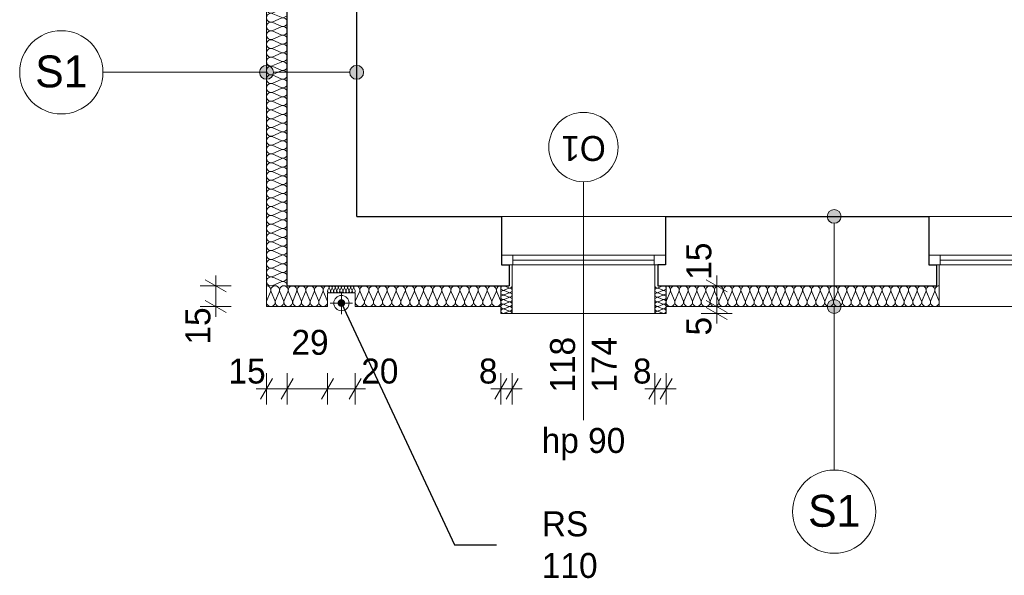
# Model space of a CAD drawing. Extents: x -21260 to 35740, y -2672 to 187028.
# Tile 72 of 120: x -12840 to -5742, y 89378 to 93384. Entities that reach past the tile are written whole.
import ezdxf

# ---------------------------------------------------------------- set-up
doc = ezdxf.new("R2010")
doc.units = 0
doc.header["$MEASUREMENT"] = 0
doc.layers.add('arch izolacje_Nr_Pióra__3', color=7, linetype='Continuous', lineweight=13, true_color=0xff6600)
doc.layers.add('Arch ocieplenie_Nr_Pióra__22', color=7, linetype='Continuous', lineweight=9, true_color=0x7f7f7f)
for name, color, linetype in [('Arch ocieplenie', 7, 'Continuous'), ('Arch opisy', 7, 'Continuous'), ('Arch wymiary', 7, 'Continuous')]:
    doc.layers.add(name, color=color, linetype=linetype)
for name, color, linetype, lineweight in [('Arch opisy okien_Nr_Pióra__21', 7, 'Continuous', 13), ('Arch opisy_Nr_Pióra__1', 7, 'Continuous', 25), ('Arch opisy_Nr_Pióra__21', 7, 'Continuous', 13), ('Arch wymiary_Nr_Pióra__5', 7, 'Continuous', 13), ('INWENT ODWODNIENIE_Nr_Pióra__21', 7, 'Continuous', 13), ('INWENT OPISY_Nr_Pióra__21', 7, 'Continuous', 13), ('INWENT. OKNA_Nr_Pióra__5', 7, 'Continuous', 13), ('INWENT.ŚCIANY_Nr_Pióra__1', 7, 'Continuous', 25), ('INWENT.ŚCIANY_Nr_Pióra__21', 7, 'Continuous', 13)]:
    doc.layers.add(name, color=color, linetype=linetype, lineweight=lineweight)
doc.styles.add('GENERATED_STYLE_1', font='txt')
doc.styles.add('GENERATED_STYLE_4', font='txt')
doc.styles.add('GENERATED_STYLE_6', font='txt')
doc.styles.add('GENERATED_STYLE_7', font='txt')
doc.dimstyles.new('GENERATED_STYLE__1', dxfattribs={"dimtxt": 179.999995, "dimasz": 114, "dimexe": 0.18, "dimexo": 0, "dimgap": 0.09, "dimtad": 1, "dimdec": 0, "dimlfac": 0.1, "dimzin": 0, "dimdsep": 46, "dimtxsty": 'GENERATED_STYLE_1', "dimblk": 'ARROWHEAD_2', "dimblk1": 'ARROWHEAD_2', "dimblk2": 'ARROWHEAD_2', "dimcen": 0.09, "dimclrd": 7, "dimclre": 7, "dimclrt": 7, "dimazin": 0, "dimtfac": 1, "dimtdec": 4, "dimtmove": 0, "dimatfit": 3, "dimfxl": 0, "dimtolj": 1, "dimtzin": 0, "dimarcsym": 0})
doc.dimstyles.new('GENERATED_STYLE__3', dxfattribs={"dimtxt": 179.999995, "dimasz": 114, "dimexe": 0.18, "dimexo": 0, "dimgap": 0.09, "dimtad": 1, "dimtih": 1, "dimtoh": 1, "dimdec": 0, "dimlfac": 0.1, "dimzin": 0, "dimdsep": 46, "dimtxsty": 'GENERATED_STYLE_1', "dimblk": 'ARROWHEAD_2', "dimblk1": 'ARROWHEAD_2', "dimblk2": 'ARROWHEAD_2', "dimcen": 0.09, "dimclrd": 7, "dimclre": 7, "dimclrt": 7, "dimazin": 0, "dimtfac": 1, "dimtdec": 4, "dimtmove": 0, "dimatfit": 3, "dimfxl": 0, "dimtolj": 1, "dimtzin": 0, "dimarcsym": 0})
doc.dimstyles.new('GENERATED_STYLE__6', dxfattribs={"dimtxt": 0.18, "dimasz": 109.44, "dimexe": 0.18, "dimexo": 0.0625, "dimgap": 0.09, "dimtad": 0, "dimtih": 1, "dimtoh": 1, "dimdec": 4, "dimzin": 0, "dimdsep": 46, "dimcen": 0.09, "dimadec": 0, "dimazin": 0, "dimtfac": 1, "dimtdec": 4, "dimtmove": 0, "dimatfit": 3, "dimldrblk": 'ARROWHEAD_11', "dimfxl": 0, "dimtolj": 1, "dimtzin": 0, "dimarcsym": 0})

# ---------------------------------------------------------------- blocks, each defined once
blk = doc.blocks.new('Izolacja cieplna 14_160', base_point=(-6210.9, 91465.9))
at = {"layer": 'Arch ocieplenie_Nr_Pióra__22', "linetype": 'Continuous'}
for p, q in [((-8151.8, 91421.2), (-8178.3, 91360.6)), ((-8120.1, 91360.6), (-8146.5, 91421.2)), ((-8088.3, 91421.2), (-8114.7, 91360.6)), ((-8056.5, 91360.6), (-8082.9, 91421.2)), ((-8024.7, 91421.2), (-8051.2, 91360.6)), ((-7993, 91360.6), (-8019.4, 91421.2)), ((-7961.2, 91421.2), (-7987.6, 91360.6)), ((-7929.4, 91360.6), (-7955.8, 91421.2)), ((-7897.6, 91421.2), (-7924.1, 91360.6)), ((-7865.9, 91360.6), (-7892.3, 91421.2)), ((-7834.1, 91421.2), (-7860.5, 91360.6)), ((-7802.3, 91360.6), (-7828.7, 91421.2)), ((-7770.5, 91421.2), (-7797, 91360.6)), ((-7738.8, 91360.6), (-7765.2, 91421.2)), ((-7707, 91421.2), (-7733.4, 91360.6)), ((-7675.2, 91360.6), (-7701.6, 91421.2)), ((-7643.4, 91421.2), (-7669.9, 91360.6)), ((-7611.7, 91360.6), (-7638.1, 91421.2)), ((-7579.9, 91421.2), (-7606.3, 91360.6)), ((-7548.1, 91360.6), (-7574.6, 91421.2)), ((-7516.3, 91421.2), (-7542.8, 91360.6)), ((-7484.6, 91360.6), (-7511, 91421.2)), ((-7452.8, 91421.2), (-7479.2, 91360.6)), ((-7421, 91360.6), (-7447.5, 91421.2)), ((-7389.2, 91421.2), (-7415.7, 91360.6)), ((-7357.5, 91360.6), (-7383.9, 91421.2)), ((-7325.7, 91421.2), (-7352.1, 91360.6)), ((-7293.9, 91360.6), (-7320.4, 91421.2)), ((-7262.1, 91421.2), (-7288.6, 91360.6)), ((-7230.4, 91360.6), (-7256.8, 91421.2)), ((-7198.6, 91421.2), (-7225, 91360.6)), ((-7166.8, 91360.6), (-7193.3, 91421.2)), ((-7135, 91421.2), (-7161.5, 91360.6)), ((-7103.3, 91360.6), (-7129.7, 91421.2)), ((-7071.5, 91421.2), (-7097.9, 91360.6)), ((-7039.7, 91360.6), (-7066.2, 91421.2)), ((-7008, 91421.2), (-7034.4, 91360.6)), ((-6976.2, 91360.6), (-7002.6, 91421.2)), ((-6944.4, 91421.2), (-6970.8, 91360.6)), ((-6912.6, 91360.6), (-6939.1, 91421.2)), ((-6880.9, 91421.2), (-6907.3, 91360.6)), ((-6849.1, 91360.6), (-6875.5, 91421.2)), ((-6817.3, 91421.2), (-6843.7, 91360.6)), ((-6785.5, 91360.6), (-6812, 91421.2)), ((-6753.8, 91421.2), (-6780.2, 91360.6)), ((-6722, 91360.6), (-6748.4, 91421.2)), ((-6690.2, 91421.2), (-6716.6, 91360.6)), ((-6658.4, 91360.6), (-6684.9, 91421.2)), ((-6626.7, 91421.2), (-6653.1, 91360.6)), ((-6594.9, 91360.6), (-6621.3, 91421.2)), ((-6563.1, 91421.2), (-6589.6, 91360.6)), ((-6531.3, 91360.6), (-6557.8, 91421.2)), ((-6499.6, 91421.2), (-6526, 91360.6)), ((-6467.8, 91360.6), (-6494.2, 91421.2)), ((-6436, 91421.2), (-6462.5, 91360.6)), ((-6404.2, 91360.6), (-6430.7, 91421.2)), ((-6372.5, 91421.2), (-6398.9, 91360.6)), ((-6340.7, 91360.6), (-6367.1, 91421.2)), ((-6308.9, 91421.2), (-6335.4, 91360.6)), ((-6277.1, 91360.6), (-6303.6, 91421.2)), ((-6245.4, 91421.2), (-6271.8, 91360.6)), ((-6213.6, 91360.6), (-6240, 91421.2))]:
    blk.add_line(p, q, dxfattribs=at)
for centre, start_param, end_param in [((-8180.9, 91434), 1.158004, 3.141593), ((-8117.4, 91434), 1.158004, 5.125183), ((-8053.8, 91434), 1.158004, 5.125183), ((-7990.3, 91434), 1.158004, 5.125183), ((-7926.7, 91434), 1.158004, 5.125183), ((-7863.2, 91434), 1.158004, 5.125183), ((-7799.6, 91434), 1.158004, 5.125183), ((-7736.1, 91434), 1.158004, 5.125183), ((-7672.5, 91434), 1.158004, 5.125183), ((-7609, 91434), 1.158004, 5.125183), ((-7545.4, 91434), 1.158004, 5.125183), ((-7481.9, 91434), 1.158004, 5.125183), ((-7418.3, 91434), 1.158004, 5.125183), ((-7354.8, 91434), 1.158004, 5.125183), ((-7291.3, 91434), 1.158004, 5.125183), ((-7227.7, 91434), 1.158004, 5.125183), ((-7164.2, 91434), 1.158004, 5.125183), ((-7100.6, 91434), 1.158004, 5.125183), ((-7037.1, 91434), 1.158004, 5.125183), ((-6973.5, 91434), 1.158004, 5.125183), ((-6910, 91434), 1.158004, 5.125183), ((-6846.4, 91434), 1.158004, 5.125183), ((-6782.9, 91434), 1.158004, 5.125183), ((-6719.3, 91434), 1.158004, 5.125183), ((-6655.8, 91434), 1.158004, 5.125183), ((-6592.2, 91434), 1.158004, 5.125183), ((-6528.7, 91434), 1.158004, 5.125183), ((-6465.1, 91434), 1.158004, 5.125183), ((-6401.6, 91434), 1.158004, 5.125183), ((-6338, 91434), 1.158004, 5.125183), ((-6274.5, 91434), 1.158004, 5.125183), ((-6210.9, 91434), 3.141593, 5.125182), ((-8149.2, 91347.8), 4.299595, 8.266775), ((-8085.6, 91347.8), 4.299595, 8.266775), ((-8022.1, 91347.8), 4.299595, 8.266775), ((-7958.5, 91347.8), 4.299595, 8.266775), ((-7895, 91347.8), 4.299595, 8.266775), ((-7831.4, 91347.8), 4.299595, 8.266775), ((-7767.9, 91347.8), 4.299595, 8.266775), ((-7704.3, 91347.8), 4.299595, 8.266775), ((-7640.8, 91347.8), 4.299595, 8.266775), ((-7577.2, 91347.8), 4.299595, 8.266775), ((-7513.7, 91347.8), 4.299595, 8.266775), ((-7450.1, 91347.8), 4.299595, 8.266775), ((-7386.6, 91347.8), 4.299595, 8.266775), ((-7323, 91347.8), 4.299595, 8.266775), ((-7259.5, 91347.8), 4.299595, 8.266775), ((-7195.9, 91347.8), 4.299595, 8.266775), ((-7132.4, 91347.8), 4.299595, 8.266775), ((-7068.8, 91347.8), 4.299595, 8.266775), ((-7005.3, 91347.8), 4.299595, 8.266775), ((-6941.7, 91347.8), 4.299595, 8.266775), ((-6878.2, 91347.8), 4.299595, 8.266775), ((-6814.6, 91347.8), 4.299595, 8.266775), ((-6751.1, 91347.8), 4.299595, 8.266775), ((-6687.5, 91347.8), 4.299595, 8.266775), ((-6624, 91347.8), 4.299595, 8.266775), ((-6560.4, 91347.8), 4.299595, 8.266775), ((-6496.9, 91347.8), 4.299595, 8.266775), ((-6433.3, 91347.8), 4.299595, 8.266775), ((-6369.8, 91347.8), 4.299595, 8.266775), ((-6306.3, 91347.8), 4.299595, 8.266775), ((-6242.7, 91347.8), 4.299595, 8.266775)]:
    blk.add_ellipse(centre, major_axis=(0, -31.9), ratio=0.996003, start_param=start_param, end_param=end_param, dxfattribs=at)
blk = doc.blocks.new('Izolacja cieplna 14_161', base_point=(-9370.9, 91465.9))
at = {"layer": 'Arch ocieplenie_Nr_Pióra__22', "linetype": 'Continuous'}
for p, q in [((-10390.9, 91421.2), (-10418.2, 91360.6)), ((-10358.1, 91360.6), (-10385.4, 91421.2)), ((-10325.2, 91421.2), (-10352.5, 91360.6)), ((-10292.4, 91360.6), (-10319.7, 91421.2)), ((-10259.6, 91421.2), (-10286.9, 91360.6)), ((-10226.8, 91360.6), (-10254.1, 91421.2)), ((-10194, 91421.2), (-10221.3, 91360.6)), ((-10161.2, 91360.6), (-10188.5, 91421.2)), ((-10128.4, 91421.2), (-10155.7, 91360.6)), ((-10095.6, 91360.6), (-10122.9, 91421.2)), ((-10062.7, 91421.2), (-10090, 91360.6)), ((-10029.9, 91360.6), (-10057.2, 91421.2)), ((-9997.1, 91421.2), (-10024.4, 91360.6)), ((-9964.3, 91360.6), (-9991.6, 91421.2)), ((-9931.5, 91421.2), (-9958.8, 91360.6)), ((-9898.7, 91360.6), (-9926, 91421.2)), ((-9865.9, 91421.2), (-9893.2, 91360.6)), ((-9833.1, 91360.6), (-9860.4, 91421.2)), ((-9800.2, 91421.2), (-9827.5, 91360.6)), ((-9767.4, 91360.6), (-9794.7, 91421.2)), ((-9734.6, 91421.2), (-9761.9, 91360.6)), ((-9701.8, 91360.6), (-9729.1, 91421.2)), ((-9669, 91421.2), (-9696.3, 91360.6)), ((-9636.2, 91360.6), (-9663.5, 91421.2)), ((-9603.4, 91421.2), (-9630.7, 91360.6)), ((-9570.6, 91360.6), (-9597.9, 91421.2)), ((-9537.7, 91421.2), (-9565, 91360.6)), ((-9504.9, 91360.6), (-9532.2, 91421.2)), ((-9472.1, 91421.2), (-9499.4, 91360.6)), ((-9439.3, 91360.6), (-9466.6, 91421.2)), ((-9406.5, 91421.2), (-9433.8, 91360.6)), ((-9373.7, 91360.6), (-9401, 91421.2))]:
    blk.add_line(p, q, dxfattribs=at)
for centre, start_param, end_param in [((-10420.9, 91434), 2.7288, 4.712389), ((-10355.3, 91434), 2.7288, 6.695979), ((-10289.7, 91434), 2.7288, 6.695979), ((-10224.1, 91434), 2.7288, 6.695979), ((-10158.4, 91434), 2.7288, 6.695979), ((-10092.8, 91434), 2.7288, 6.695979), ((-10027.2, 91434), 2.7288, 6.695979), ((-9961.6, 91434), 2.7288, 6.695979), ((-9895.9, 91434), 2.7288, 6.695979), ((-9830.3, 91434), 2.7288, 6.695979), ((-9764.7, 91434), 2.7288, 6.695979), ((-9699.1, 91434), 2.7288, 6.695979), ((-9633.4, 91434), 2.7288, 6.695979), ((-9567.8, 91434), 2.7288, 6.695979), ((-9502.2, 91434), 2.7288, 6.695979), ((-9436.6, 91434), 2.7288, 6.695979), ((-9370.9, 91434), 4.712389, 6.695979), ((-10388.1, 91347.8), 5.870392, 9.837571), ((-10322.5, 91347.8), 5.870392, 9.837571), ((-10256.9, 91347.8), 5.870392, 9.837571), ((-10191.2, 91347.8), 5.870392, 9.837571), ((-10125.6, 91347.8), 5.870392, 9.837571), ((-10060, 91347.8), 5.870392, 9.837571), ((-9994.4, 91347.8), 5.870392, 9.837571), ((-9928.7, 91347.8), 5.870392, 9.837571), ((-9863.1, 91347.8), 5.870392, 9.837571), ((-9797.5, 91347.8), 5.870392, 9.837571), ((-9731.9, 91347.8), 5.870392, 9.837571), ((-9666.2, 91347.8), 5.870392, 9.837571), ((-9600.6, 91347.8), 5.870392, 9.837571), ((-9535, 91347.8), 5.870392, 9.837571), ((-9469.4, 91347.8), 5.870392, 9.837571), ((-9403.7, 91347.8), 5.870392, 9.837571)]:
    blk.add_ellipse(centre, major_axis=(-32.8, 0), ratio=0.972243, start_param=start_param, end_param=end_param, dxfattribs=at)
blk = doc.blocks.new('Izolacja cieplna 14_162', base_point=(-10910.9, 91465.9))
at = {"layer": 'Arch ocieplenie_Nr_Pióra__22', "linetype": 'Continuous'}
for p, q in [((-10955.6, 94541.8), (-11016.2, 94568.2)), ((-11016.2, 94510.1), (-10955.6, 94536.5)), ((-10955.6, 94478.5), (-11016.2, 94504.8)), ((-11016.2, 94446.8), (-10955.6, 94473.1)), ((-10955.6, 94415.1), (-11016.2, 94441.5)), ((-11016.2, 94383.4), (-10955.6, 94409.8)), ((-10955.6, 94351.7), (-11016.2, 94378.1)), ((-11016.2, 94320), (-10955.6, 94346.4)), ((-10955.6, 94288.4), (-11016.2, 94314.7)), ((-11016.2, 94256.7), (-10955.6, 94283)), ((-10955.6, 94225), (-11016.2, 94251.4)), ((-11016.2, 94193.3), (-10955.6, 94219.7)), ((-10955.6, 94161.6), (-11016.2, 94188)), ((-11016.2, 94129.9), (-10955.6, 94156.3)), ((-10955.6, 94098.3), (-11016.2, 94124.6)), ((-11016.2, 94066.6), (-10955.6, 94092.9)), ((-10955.6, 94034.9), (-11016.2, 94061.3)), ((-11016.2, 94003.2), (-10955.6, 94029.6)), ((-10955.6, 93971.5), (-11016.2, 93997.9)), ((-11016.2, 93939.8), (-10955.6, 93966.2)), ((-10955.6, 93908.2), (-11016.2, 93934.5)), ((-11016.2, 93876.5), (-10955.6, 93902.8)), ((-10955.6, 93844.8), (-11016.2, 93871.2)), ((-11016.2, 93813.1), (-10955.6, 93839.5)), ((-10955.6, 93781.4), (-11016.2, 93807.8)), ((-11016.2, 93749.7), (-10955.6, 93776.1)), ((-10955.6, 93718.1), (-11016.2, 93744.4)), ((-11016.2, 93686.4), (-10955.6, 93712.7)), ((-10955.6, 93654.7), (-11016.2, 93681)), ((-11016.2, 93623), (-10955.6, 93649.4)), ((-10955.6, 93591.3), (-11016.2, 93617.7)), ((-11016.2, 93559.6), (-10955.6, 93586)), ((-10955.6, 93528), (-11016.2, 93554.3)), ((-11016.2, 93496.3), (-10955.6, 93522.6)), ((-10955.6, 93464.6), (-11016.2, 93490.9)), ((-11016.2, 93432.9), (-10955.6, 93459.3)), ((-10955.6, 93401.2), (-11016.2, 93427.6)), ((-11016.2, 93369.5), (-10955.6, 93395.9)), ((-10955.6, 93337.9), (-11016.2, 93364.2)), ((-11016.2, 93306.2), (-10955.6, 93332.5)), ((-10955.6, 93274.5), (-11016.2, 93300.8)), ((-11016.2, 93242.8), (-10955.6, 93269.2)), ((-10955.6, 93211.1), (-11016.2, 93237.5)), ((-11016.2, 93179.4), (-10955.6, 93205.8)), ((-10955.6, 93147.8), (-11016.2, 93174.1)), ((-11016.2, 93116.1), (-10955.6, 93142.4)), ((-10955.6, 93084.4), (-11016.2, 93110.7)), ((-11016.2, 93052.7), (-10955.6, 93079.1)), ((-10955.6, 93021), (-11016.2, 93047.4)), ((-11016.2, 92989.3), (-10955.6, 93015.7)), ((-10955.6, 92957.6), (-11016.2, 92984)), ((-11016.2, 92926), (-10955.6, 92952.3)), ((-10955.6, 92894.3), (-11016.2, 92920.6)), ((-11016.2, 92862.6), (-10955.6, 92889)), ((-10955.6, 92830.9), (-11016.2, 92857.3)), ((-11016.2, 92799.2), (-10955.6, 92825.6)), ((-10955.6, 92767.5), (-11016.2, 92793.9)), ((-11016.2, 92735.9), (-10955.6, 92762.2)), ((-10955.6, 92704.2), (-11016.2, 92730.5)), ((-11016.2, 92672.5), (-10955.6, 92698.9)), ((-10955.6, 92640.8), (-11016.2, 92667.2)), ((-11016.2, 92609.1), (-10955.6, 92635.5)), ((-10955.6, 92577.4), (-11016.2, 92603.8)), ((-11016.2, 92545.8), (-10955.6, 92572.1)), ((-10955.6, 92514.1), (-11016.2, 92540.4)), ((-11016.2, 92482.4), (-10955.6, 92508.8)), ((-10955.6, 92450.7), (-11016.2, 92477.1)), ((-11016.2, 92419), (-10955.6, 92445.4)), ((-10955.6, 92387.3), (-11016.2, 92413.7)), ((-11016.2, 92355.7), (-10955.6, 92382)), ((-10955.6, 92324), (-11016.2, 92350.3)), ((-11016.2, 92292.3), (-10955.6, 92318.7)), ((-10955.6, 92260.6), (-11016.2, 92287)), ((-11016.2, 92228.9), (-10955.6, 92255.3)), ((-10955.6, 92197.2), (-11016.2, 92223.6)), ((-11016.2, 92165.6), (-10955.6, 92191.9)), ((-10955.6, 92133.9), (-11016.2, 92160.2)), ((-11016.2, 92102.2), (-10955.6, 92128.6)), ((-10955.6, 92070.5), (-11016.2, 92096.9)), ((-11016.2, 92038.8), (-10955.6, 92065.2)), ((-10955.6, 92007.1), (-11016.2, 92033.5)), ((-11016.2, 91975.5), (-10955.6, 92001.8)), ((-10955.6, 91943.8), (-11016.2, 91970.1)), ((-11016.2, 91912.1), (-10955.6, 91938.4)), ((-10955.6, 91880.4), (-11016.2, 91906.8)), ((-11016.2, 91848.7), (-10955.6, 91875.1)), ((-10955.6, 91817), (-11016.2, 91843.4)), ((-11016.2, 91785.4), (-10955.6, 91811.7)), ((-10955.6, 91753.7), (-11016.2, 91780)), ((-11016.2, 91722), (-10955.6, 91748.3)), ((-10955.6, 91690.3), (-11016.2, 91716.7)), ((-11016.2, 91658.6), (-10955.6, 91685)), ((-10955.6, 91626.9), (-11016.2, 91653.3)), ((-11016.2, 91595.3), (-10955.6, 91621.6)), ((-10955.6, 91563.6), (-11016.2, 91589.9)), ((-11016.2, 91531.9), (-10955.6, 91558.2)), ((-10955.6, 91500.2), (-11016.2, 91526.6)), ((-11016.2, 91468.5), (-10955.6, 91494.9))]:
    blk.add_line(p, q, dxfattribs=at)
for centre, start_param, end_param in [((-11029, 94539.2), 4.299595, 8.266775), ((-10942.8, 94570.9), 1.158004, 3.141593), ((-10942.8, 94507.5), 1.158004, 5.125183), ((-11029, 94475.8), 4.299595, 8.266775), ((-10942.8, 94444.1), 1.158004, 5.125183), ((-11029, 94412.4), 4.299595, 8.266775), ((-10942.8, 94380.8), 1.158004, 5.125183), ((-11029, 94349.1), 4.299595, 8.266775), ((-10942.8, 94317.4), 1.158004, 5.125183), ((-11029, 94285.7), 4.299595, 8.266775), ((-11029, 94222.3), 4.299595, 8.266775), ((-10942.8, 94254), 1.158004, 5.125183), ((-11029, 94159), 4.299595, 8.266775), ((-10942.8, 94190.6), 1.158004, 5.125183), ((-11029, 94095.6), 4.299595, 8.266775), ((-10942.8, 94127.3), 1.158004, 5.125183), ((-11029, 94032.2), 4.299595, 8.266775), ((-10942.8, 94063.9), 1.158004, 5.125183), ((-11029, 93968.9), 4.299595, 8.266775), ((-10942.8, 94000.5), 1.158004, 5.125183), ((-10942.8, 93937.2), 1.158004, 5.125183), ((-11029, 93905.5), 4.299595, 8.266775), ((-10942.8, 93873.8), 1.158004, 5.125183), ((-11029, 93842.1), 4.299595, 8.266775), ((-10942.8, 93810.4), 1.158004, 5.125183), ((-11029, 93778.8), 4.299595, 8.266775), ((-10942.8, 93747.1), 1.158004, 5.125183), ((-11029, 93715.4), 4.299595, 8.266775), ((-11029, 93652), 4.299595, 8.266775), ((-10942.8, 93683.7), 1.158004, 5.125183), ((-11029, 93588.7), 4.299595, 8.266775), ((-10942.8, 93620.3), 1.158004, 5.125183), ((-11029, 93525.3), 4.299595, 8.266775), ((-10942.8, 93557), 1.158004, 5.125183), ((-11029, 93461.9), 4.299595, 8.266775), ((-10942.8, 93493.6), 1.158004, 5.125183), ((-11029, 93398.6), 4.299595, 8.266775), ((-10942.8, 93430.2), 1.158004, 5.125183), ((-11029, 93335.2), 4.299595, 8.266775), ((-10942.8, 93366.9), 1.158004, 5.125183), ((-10942.8, 93303.5), 1.158004, 5.125183), ((-11029, 93271.8), 4.299595, 8.266775), ((-10942.8, 93240.1), 1.158004, 5.125183), ((-11029, 93208.5), 4.299595, 8.266775), ((-10942.8, 93176.8), 1.158004, 5.125183), ((-11029, 93145.1), 4.299595, 8.266775), ((-10942.8, 93113.4), 1.158004, 5.125183), ((-11029, 93081.7), 4.299595, 8.266775), ((-11029, 93018.4), 4.299595, 8.266775), ((-10942.8, 93050), 1.158004, 5.125183), ((-11029, 92955), 4.299595, 8.266775), ((-10942.8, 92986.7), 1.158004, 5.125183), ((-11029, 92891.6), 4.299595, 8.266775), ((-10942.8, 92923.3), 1.158004, 5.125183), ((-11029, 92828.3), 4.299595, 8.266775), ((-10942.8, 92859.9), 1.158004, 5.125183), ((-11029, 92764.9), 4.299595, 8.266775), ((-10942.8, 92796.6), 1.158004, 5.125183), ((-10942.8, 92733.2), 1.158004, 5.125183), ((-11029, 92701.5), 4.299595, 8.266775), ((-10942.8, 92669.8), 1.158004, 5.125183), ((-11029, 92638.2), 4.299595, 8.266775), ((-10942.8, 92606.5), 1.158004, 5.125183), ((-11029, 92574.8), 4.299595, 8.266775), ((-10942.8, 92543.1), 1.158004, 5.125183), ((-11029, 92511.4), 4.299595, 8.266775), ((-11029, 92448), 4.299595, 8.266775), ((-10942.8, 92479.7), 1.158004, 5.125183), ((-11029, 92384.7), 4.299595, 8.266775), ((-10942.8, 92416.4), 1.158004, 5.125183), ((-11029, 92321.3), 4.299595, 8.266775), ((-10942.8, 92353), 1.158004, 5.125183), ((-11029, 92257.9), 4.299595, 8.266775), ((-10942.8, 92289.6), 1.158004, 5.125183), ((-11029, 92194.6), 4.299595, 8.266775), ((-10942.8, 92226.3), 1.158004, 5.125183), ((-10942.8, 92162.9), 1.158004, 5.125183), ((-11029, 92131.2), 4.299595, 8.266775), ((-10942.8, 92099.5), 1.158004, 5.125183), ((-11029, 92067.8), 4.299595, 8.266775), ((-10942.8, 92036.2), 1.158004, 5.125183), ((-11029, 92004.5), 4.299595, 8.266775), ((-10942.8, 91972.8), 1.158004, 5.125183), ((-11029, 91941.1), 4.299595, 8.266775), ((-11029, 91877.7), 4.299595, 8.266775), ((-10942.8, 91909.4), 1.158004, 5.125183), ((-11029, 91814.4), 4.299595, 8.266775), ((-10942.8, 91846.1), 1.158004, 5.125183), ((-11029, 91751), 4.299595, 8.266775), ((-10942.8, 91782.7), 1.158004, 5.125183), ((-11029, 91687.6), 4.299595, 8.266775), ((-10942.8, 91719.3), 1.158004, 5.125183), ((-11029, 91624.3), 4.299595, 8.266775), ((-10942.8, 91656), 1.158004, 5.125183), ((-11029, 91560.9), 4.299595, 8.266775), ((-10942.8, 91592.6), 1.158004, 5.125183), ((-10942.8, 91529.2), 1.158004, 5.125183), ((-11029, 91497.5), 4.299595, 8.266775), ((-10942.8, 91465.9), 3.141593, 5.125182)]:
    blk.add_ellipse(centre, major_axis=(-31.9, 0), ratio=0.993165, start_param=start_param, end_param=end_param, dxfattribs=at)
blk = doc.blocks.new('Izolacja cieplna 14_173', base_point=(-10420.9, 91465.9))
at = {"layer": 'Arch ocieplenie_Nr_Pióra__22', "linetype": 'Continuous'}
for p, q in [((-10610.8, 91451), (-10620, 91430.8)), ((-10599.6, 91430.8), (-10608.9, 91451)), ((-10588.5, 91451), (-10597.8, 91430.8)), ((-10577.4, 91430.8), (-10586.7, 91451)), ((-10566.3, 91451), (-10575.6, 91430.8)), ((-10555.2, 91430.8), (-10564.4, 91451)), ((-10544.1, 91451), (-10553.3, 91430.8)), ((-10533, 91430.8), (-10542.2, 91451)), ((-10521.9, 91451), (-10531.1, 91430.8)), ((-10510.8, 91430.8), (-10520, 91451)), ((-10499.6, 91451), (-10508.9, 91430.8)), ((-10488.5, 91430.8), (-10497.8, 91451)), ((-10477.4, 91451), (-10486.7, 91430.8)), ((-10466.3, 91430.8), (-10475.6, 91451)), ((-10455.2, 91451), (-10464.4, 91430.8)), ((-10444.1, 91430.8), (-10453.3, 91451)), ((-10433, 91451), (-10442.2, 91430.8)), ((-10421.9, 91430.8), (-10431.1, 91451))]:
    blk.add_line(p, q, dxfattribs=at)
for centre, start_param, end_param in [((-10609.8, 91426.5), 5.870392, 9.837571), ((-10620.9, 91455.2), 2.7288, 4.712389), ((-10598.7, 91455.2), 2.7288, 6.695979), ((-10587.6, 91426.5), 5.870392, 9.837571), ((-10576.5, 91455.2), 2.7288, 6.695979), ((-10565.4, 91426.5), 5.870392, 9.837571), ((-10554.3, 91455.2), 2.7288, 6.695979), ((-10543.2, 91426.5), 5.870392, 9.837571), ((-10532, 91455.2), 2.7288, 6.695979), ((-10520.9, 91426.5), 5.870392, 9.837571), ((-10509.8, 91455.2), 2.7288, 6.695979), ((-10498.7, 91426.5), 5.870392, 9.837571), ((-10487.6, 91455.2), 2.7288, 6.695979), ((-10476.5, 91426.5), 5.870392, 9.837571), ((-10465.4, 91455.2), 2.7288, 6.695979), ((-10454.3, 91426.5), 5.870392, 9.837571), ((-10443.2, 91455.2), 2.7288, 6.695979), ((-10432, 91426.5), 5.870392, 9.837571), ((-10420.9, 91455.2), 4.712389, 6.695979)]:
    blk.add_ellipse(centre, major_axis=(-11.1, 0), ratio=0.957051, start_param=start_param, end_param=end_param, dxfattribs=at)
blk = doc.blocks.new('Izolacja cieplna 14_174', base_point=(-10620.9, 91465.9))
at = {"layer": 'Arch ocieplenie_Nr_Pióra__22', "linetype": 'Continuous'}
for p, q in [((-11032.1, 91421.2), (-11058.3, 91360.6)), ((-11000.7, 91360.6), (-11026.9, 91421.2)), ((-10969.3, 91421.2), (-10995.4, 91360.6)), ((-10937.9, 91360.6), (-10964, 91421.2)), ((-10906.4, 91421.2), (-10932.6, 91360.6)), ((-10875, 91360.6), (-10901.1, 91421.2)), ((-10843.6, 91421.2), (-10869.7, 91360.6)), ((-10812.1, 91360.6), (-10838.3, 91421.2)), ((-10780.7, 91421.2), (-10806.9, 91360.6)), ((-10749.3, 91360.6), (-10775.4, 91421.2)), ((-10717.9, 91421.2), (-10744, 91360.6)), ((-10686.4, 91360.6), (-10712.6, 91421.2)), ((-10655, 91421.2), (-10681.1, 91360.6)), ((-10623.6, 91360.6), (-10649.7, 91421.2))]:
    blk.add_line(p, q, dxfattribs=at)
for centre, start_param, end_param in [((-11060.9, 91434), 1.158004, 3.141593), ((-10998.1, 91434), 1.158004, 5.125183), ((-10935.2, 91434), 1.158004, 5.125183), ((-10872.4, 91434), 1.158004, 5.125183), ((-10809.5, 91434), 1.158004, 5.125183), ((-10746.6, 91434), 1.158004, 5.125183), ((-10683.8, 91434), 1.158004, 5.125183), ((-10620.9, 91434), 3.141593, 5.125182), ((-11029.5, 91347.8), 4.299595, 8.266775), ((-10966.6, 91347.8), 4.299595, 8.266775), ((-10903.8, 91347.8), 4.299595, 8.266775), ((-10840.9, 91347.8), 4.299595, 8.266775), ((-10778.1, 91347.8), 4.299595, 8.266775), ((-10715.2, 91347.8), 4.299595, 8.266775), ((-10652.4, 91347.8), 4.299595, 8.266775)]:
    blk.add_ellipse(centre, major_axis=(0, -31.9), ratio=0.985169, start_param=start_param, end_param=end_param, dxfattribs=at)
blk = doc.blocks.new('Izolacja cieplna 14_181', base_point=(-9290.9, 91265.9))
at = {"layer": 'Arch ocieplenie_Nr_Pióra__22', "linetype": 'Continuous'}
for p, q in [((-9314.8, 91450.6), (-9347.1, 91464.5)), ((-9347.1, 91433.9), (-9314.8, 91447.8)), ((-9314.8, 91417.3), (-9347.1, 91431.1)), ((-9347.1, 91400.6), (-9314.8, 91414.5)), ((-9314.8, 91383.9), (-9347.1, 91397.8)), ((-9347.1, 91367.3), (-9314.8, 91381.1)), ((-9314.8, 91350.6), (-9347.1, 91364.5)), ((-9347.1, 91333.9), (-9314.8, 91347.8)), ((-9314.8, 91317.3), (-9347.1, 91331.1)), ((-9347.1, 91300.6), (-9314.8, 91314.5)), ((-9314.8, 91283.9), (-9347.1, 91297.8)), ((-9347.1, 91267.3), (-9314.8, 91281.1))]:
    blk.add_line(p, q, dxfattribs=at)
for centre, start_param, end_param in [((-9353.9, 91449.2), 4.299595, 8.266775), ((-9353.9, 91415.9), 4.299595, 8.266775), ((-9307.9, 91465.9), 1.158004, 3.141593), ((-9307.9, 91432.5), 1.158004, 5.125183), ((-9307.9, 91399.2), 1.158004, 5.125183), ((-9353.9, 91382.5), 4.299595, 8.266775), ((-9353.9, 91349.2), 4.299595, 8.266775), ((-9307.9, 91365.9), 1.158004, 5.125183), ((-9307.9, 91332.5), 1.158004, 5.125183), ((-9353.9, 91315.9), 4.299595, 8.266775), ((-9353.9, 91282.5), 4.299595, 8.266775), ((-9307.9, 91299.2), 1.158004, 5.125183), ((-9307.9, 91265.9), 3.141593, 5.125182)]:
    blk.add_ellipse(centre, major_axis=(-17, 0), ratio=0.979571, start_param=start_param, end_param=end_param, dxfattribs=at)
blk = doc.blocks.new('Izolacja cieplna 14_182', base_point=(-8260.9, 91265.9))
at = {"layer": 'Arch ocieplenie_Nr_Pióra__22', "linetype": 'Continuous'}
for p, q in [((-8237.1, 91450.6), (-8204.8, 91464.5)), ((-8204.8, 91433.9), (-8237.1, 91447.8)), ((-8237.1, 91417.3), (-8204.8, 91431.1)), ((-8204.8, 91400.6), (-8237.1, 91414.5)), ((-8237.1, 91383.9), (-8204.8, 91397.8)), ((-8204.8, 91367.3), (-8237.1, 91381.1)), ((-8237.1, 91350.6), (-8204.8, 91364.5)), ((-8204.8, 91333.9), (-8237.1, 91347.8)), ((-8237.1, 91317.3), (-8204.8, 91331.1)), ((-8204.8, 91300.6), (-8237.1, 91314.5)), ((-8237.1, 91283.9), (-8204.8, 91297.8)), ((-8204.8, 91267.3), (-8237.1, 91281.1))]:
    blk.add_line(p, q, dxfattribs=at)
for centre, start_param, end_param in [((-8243.9, 91432.5), 4.299595, 8.266774), ((-8243.9, 91399.2), 4.299595, 8.266774), ((-8243.9, 91465.9), 0, 1.983589), ((-8197.9, 91449.2), 1.158003, 5.125183), ((-8197.9, 91415.9), 1.158003, 5.125183), ((-8243.9, 91365.9), 4.299595, 8.266774), ((-8243.9, 91332.5), 4.299595, 8.266774), ((-8197.9, 91382.5), 1.158003, 5.125183), ((-8197.9, 91349.2), 1.158003, 5.125183), ((-8243.9, 91299.2), 4.299595, 8.266774), ((-8243.9, 91265.9), 4.299596, 6.283185), ((-8197.9, 91315.9), 1.158003, 5.125183), ((-8197.9, 91282.5), 1.158003, 5.125183)]:
    blk.add_ellipse(centre, major_axis=(-17, 0), ratio=0.979571, start_param=start_param, end_param=end_param, dxfattribs=at)
blk = doc.blocks.new('Linia_49', base_point=(-6968.7, 91315.9))
at = {"layer": 'Arch opisy_Nr_Pióra__21', "linetype": 'Continuous'}
blk.add_line((-6968.7, 91315.9), (-6968.7, 90136.8), dxfattribs=at)
blk.add_circle((-6968.7, 89836.8), 300, dxfattribs=at)
blk = doc.blocks.new('Linia_50', base_point=(-6968.7, 91965.9))
at = {"layer": 'Arch opisy_Nr_Pióra__21', "linetype": 'Continuous'}
for points in [[(-6918.7, 91965.9), (-6922.5, 91985), (-6933.4, 92001.2), (-6949.6, 92012), (-6968.7, 92015.9), (-6987.9, 92012), (-7004.1, 92001.2), (-7014.9, 91985), (-7018.7, 91965.9), (-7014.9, 91946.7), (-7004.1, 91930.5), (-6987.9, 91919.7), (-6968.7, 91915.9), (-6949.6, 91919.7), (-6933.4, 91930.5), (-6922.5, 91946.7)], [(-6918.7, 91315.9), (-6922.5, 91335), (-6933.4, 91351.2), (-6949.6, 91362), (-6968.7, 91365.9), (-6987.9, 91362), (-7004.1, 91351.2), (-7014.9, 91335), (-7018.7, 91315.9), (-7014.9, 91296.7), (-7004.1, 91280.5), (-6987.9, 91269.7), (-6968.7, 91265.9), (-6949.6, 91269.7), (-6933.4, 91280.5), (-6922.5, 91296.7)]]:
    blk.add_hatch(color=256, dxfattribs=at).paths.add_polyline_path(points, flags=0)
blk.add_line((-6968.7, 91915.9), (-6968.7, 91365.9), dxfattribs=at)
for centre in [(-6968.7, 91965.9), (-6968.7, 91315.9)]:
    blk.add_circle(centre, 50, dxfattribs=at)
blk = doc.blocks.new('Linia_51', base_point=(-11060.9, 93004.8))
at = {"layer": 'Arch opisy_Nr_Pióra__21', "linetype": 'Continuous'}
blk.add_line((-11060.9, 93004.8), (-12240, 93004.8), dxfattribs=at)
blk.add_circle((-12540, 93004.8), 300, dxfattribs=at)
blk = doc.blocks.new('Linia_52', base_point=(-10410.9, 93004.8))
at = {"layer": 'Arch opisy_Nr_Pióra__21', "linetype": 'Continuous'}
for points in [[(-11010.9, 93004.8), (-11014.7, 93023.9), (-11025.6, 93040.2), (-11041.8, 93051), (-11060.9, 93054.8), (-11080.1, 93051), (-11096.3, 93040.2), (-11107.1, 93023.9), (-11110.9, 93004.8), (-11107.1, 92985.7), (-11096.3, 92969.5), (-11080.1, 92958.6), (-11060.9, 92954.8), (-11041.8, 92958.6), (-11025.6, 92969.5), (-11014.7, 92985.7)], [(-10360.9, 93004.8), (-10364.7, 93023.9), (-10375.6, 93040.2), (-10391.8, 93051), (-10410.9, 93054.8), (-10430.1, 93051), (-10446.3, 93040.2), (-10457.1, 93023.9), (-10460.9, 93004.8), (-10457.1, 92985.7), (-10446.3, 92969.5), (-10430.1, 92958.6), (-10410.9, 92954.8), (-10391.8, 92958.6), (-10375.6, 92969.5), (-10364.7, 92985.7)]]:
    blk.add_hatch(color=256, dxfattribs=at).paths.add_polyline_path(points, flags=0)
blk.add_line((-10460.9, 93004.8), (-11010.9, 93004.8), dxfattribs=at)
for centre in [(-11060.9, 93004.8), (-10410.9, 93004.8)]:
    blk.add_circle(centre, 50, dxfattribs=at)
blk = doc.blocks.new('*D652')
at = {"layer": 'Arch wymiary_Nr_Pióra__5', "linetype": 'Continuous'}
for p, q in [((-11017.6, 90797.3), (-11104.2, 90647.3)), ((-11060.9, 90609.8), (-11060.9, 90834.8)), ((-10867.6, 90797.3), (-10954.2, 90647.3)), ((-10910.9, 90609.8), (-10910.9, 90834.8)), ((-11134.3, 90722.3), (-11060.9, 90722.3)), ((-11060.9, 90722.3), (-10910.9, 90722.3))]:
    blk.add_line(p, q, dxfattribs=at)
at = {"layer": 'Arch wymiary_Nr_Pióra__5', "char_height": 180, "attachment_point": 7, "style": 'GENERATED_STYLE_1'}
for s, insert in [('{29}', (-10881.1, 90965.3)), ('{15}', (-11334.7, 90758.3)), ('{20}', (-10377.6, 90758.3))]:
    blk.add_mtext(s, dxfattribs=dict(at, insert=insert))
blk = doc.blocks.new('ARROWHEAD_2')
at = {"color": 0, "linetype": 'Continuous', "lineweight": 0}
for p, q in [((-0.378, -0.655), (0.378, 0.655)), ((0, 0), (-1, 0))]:
    blk.add_line(p, q, dxfattribs=at)
blk = doc.blocks.new('*D653')
at = {"layer": 'Arch wymiary_Nr_Pióra__5', "linetype": 'Continuous'}
for p, q in [((-10867.6, 90797.3), (-10954.2, 90647.3)), ((-10910.9, 90609.8), (-10910.9, 90834.8)), ((-10577.6, 90797.3), (-10664.2, 90647.3)), ((-10620.9, 90609.8), (-10620.9, 90834.8)), ((-10910.9, 90722.3), (-10620.9, 90722.3))]:
    blk.add_line(p, q, dxfattribs=at)
at = {"layer": 'Arch wymiary_Nr_Pióra__5', "char_height": 180, "attachment_point": 7, "style": 'GENERATED_STYLE_1'}
for s, insert in [('{29}', (-10881.1, 90965.3)), ('{15}', (-11334.7, 90758.3)), ('{20}', (-10377.6, 90758.3))]:
    blk.add_mtext(s, dxfattribs=dict(at, insert=insert))
blk = doc.blocks.new('*D654')
at = {"layer": 'Arch wymiary_Nr_Pióra__5', "linetype": 'Continuous'}
for p, q in [((-10577.6, 90797.3), (-10664.2, 90647.3)), ((-10620.9, 90609.8), (-10620.9, 90834.8)), ((-10464.2, 90647.3), (-10377.6, 90797.3)), ((-10420.9, 90609.8), (-10420.9, 90834.8)), ((-10620.9, 90722.3), (-10420.9, 90722.3)), ((-10420.9, 90722.3), (-10347.6, 90722.3))]:
    blk.add_line(p, q, dxfattribs=at)
at = {"layer": 'Arch wymiary_Nr_Pióra__5', "char_height": 180, "attachment_point": 7, "style": 'GENERATED_STYLE_1'}
for s, insert in [('{29}', (-10881.1, 90965.3)), ('{15}', (-11334.7, 90758.3)), ('{20}', (-10377.6, 90758.3))]:
    blk.add_mtext(s, dxfattribs=dict(at, insert=insert))
blk = doc.blocks.new('*D655')
at = {"layer": 'Arch wymiary_Nr_Pióra__5', "linetype": 'Continuous'}
for p, q in [((-8304.2, 90647.3), (-8217.6, 90797.3)), ((-8260.9, 90609.8), (-8260.9, 90834.8)), ((-8137.6, 90797.3), (-8224.2, 90647.3)), ((-8180.9, 90609.8), (-8180.9, 90834.8)), ((-8334.3, 90722.3), (-8260.9, 90722.3)), ((-8260.9, 90722.3), (-8180.9, 90722.3)), ((-8180.9, 90722.3), (-8107.6, 90722.3))]:
    blk.add_line(p, q, dxfattribs=at)
at = {"layer": 'Arch wymiary_Nr_Pióra__5', "insert": (-8419.5, 90758.3), "char_height": 180, "attachment_point": 7, "style": 'GENERATED_STYLE_1'}
blk.add_mtext('{8}', dxfattribs=at)
blk = doc.blocks.new('*D656')
at = {"layer": 'Arch wymiary_Nr_Pióra__5', "linetype": 'Continuous'}
for p, q in [((-7890.9, 91359.2), (-7740.9, 91272.6)), ((-7703.4, 91315.9), (-7928.4, 91315.9)), ((-7890.9, 91309.2), (-7740.9, 91222.6)), ((-7815.9, 91265.9), (-7815.9, 91315.9)), ((-7703.4, 91265.9), (-7928.4, 91265.9)), ((-7815.9, 91192.5), (-7815.9, 91265.9))]:
    blk.add_line(p, q, dxfattribs=at)
at = {"layer": 'Arch wymiary_Nr_Pióra__5', "char_height": 180, "attachment_point": 7, "rotation": 90, "style": 'GENERATED_STYLE_1'}
for s, insert in [('{15}', (-7851.9, 91509.2)), ('{5}', (-7851.9, 91107.3))]:
    blk.add_mtext(s, dxfattribs=dict(at, insert=insert))
blk = doc.blocks.new('*D657')
at = {"layer": 'Arch wymiary_Nr_Pióra__5', "linetype": 'Continuous'}
for p, q in [((-7740.9, 91422.6), (-7890.9, 91509.2)), ((-7815.9, 91465.9), (-7815.9, 91539.2)), ((-7703.4, 91465.9), (-7928.4, 91465.9)), ((-7815.9, 91315.9), (-7815.9, 91465.9)), ((-7890.9, 91359.2), (-7740.9, 91272.6)), ((-7703.4, 91315.9), (-7928.4, 91315.9))]:
    blk.add_line(p, q, dxfattribs=at)
at = {"layer": 'Arch wymiary_Nr_Pióra__5', "char_height": 180, "attachment_point": 7, "rotation": 90, "style": 'GENERATED_STYLE_1'}
for s, insert in [('{15}', (-7851.9, 91509.2)), ('{5}', (-7851.9, 91107.3))]:
    blk.add_mtext(s, dxfattribs=dict(at, insert=insert))
blk = doc.blocks.new('*D658')
at = {"layer": 'Arch wymiary_Nr_Pióra__5', "linetype": 'Continuous'}
for p, q in [((-11351.9, 91422.6), (-11501.9, 91509.2)), ((-11426.9, 91465.9), (-11426.9, 91539.2)), ((-11314.4, 91465.9), (-11539.4, 91465.9)), ((-11426.9, 91315.9), (-11426.9, 91465.9)), ((-11501.9, 91359.2), (-11351.9, 91272.6)), ((-11314.4, 91315.9), (-11539.4, 91315.9)), ((-11426.9, 91242.5), (-11426.9, 91315.9))]:
    blk.add_line(p, q, dxfattribs=at)
at = {"layer": 'Arch wymiary_Nr_Pióra__5', "insert": (-11462.9, 91042.1), "char_height": 180, "attachment_point": 7, "rotation": 90, "style": 'GENERATED_STYLE_1'}
blk.add_mtext('{15}', dxfattribs=at)
blk = doc.blocks.new('*D659')
at = {"layer": 'Arch wymiary_Nr_Pióra__5', "linetype": 'Continuous'}
for p, q in [((-9414.2, 90647.3), (-9327.6, 90797.3)), ((-9370.9, 90609.8), (-9370.9, 90834.8)), ((-9247.6, 90797.3), (-9334.2, 90647.3)), ((-9290.9, 90609.8), (-9290.9, 90834.8)), ((-9444.3, 90722.3), (-9370.9, 90722.3)), ((-9370.9, 90722.3), (-9290.9, 90722.3)), ((-9290.9, 90722.3), (-9217.6, 90722.3))]:
    blk.add_line(p, q, dxfattribs=at)
at = {"layer": 'Arch wymiary_Nr_Pióra__5', "insert": (-9529.5, 90758.3), "char_height": 180, "attachment_point": 7, "style": 'GENERATED_STYLE_1'}
blk.add_mtext('{8}', dxfattribs=at)
blk = doc.blocks.new('ARROWHEAD_11')
at = {"color": 0, "linetype": 'Continuous', "lineweight": 0}
blk.add_line((0, 0), (-1, 0), dxfattribs=at)
at = {"color": 0, "linetype": 'Continuous', "lineweight": 0, "const_width": 0.25, "flags": 128}
blk.add_lwpolyline([(-0.125, 0, 1), (0.125, 0, 1)], format="xyb", close=True, dxfattribs=at)

msp = doc.modelspace()

# ---------------------------------------------------------------- linework, layer by layer
at = {"layer": 'arch izolacje_Nr_Pióra__3', "linetype": 'Continuous'}
for p, q in [((-11060.9, 91315.9), (-11060.9, 103245.9)), ((-11060.9, 91315.9), (-11060.9, 94570.9)), ((-9290.9, 91615.9), (-9290.9, 91265.9)), ((-8260.9, 91265.9), (-8260.9, 91615.9)), ((-6210.9, 91615.9), (-6210.9, 91315.9)), ((-10420.9, 91415.9), (-10620.9, 91415.9)), ((-10620.9, 91315.9), (-10620.9, 91415.9)), ((-10420.9, 91315.9), (-10420.9, 91415.9)), ((-9370.9, 91265.9), (-9370.9, 91465.9)), ((-8180.9, 91265.9), (-8180.9, 91465.9)), ((-10620.9, 91315.9), (-11060.9, 91315.9)), ((-10620.9, 91315.9), (-11060.9, 91315.9)), ((-9370.9, 91315.9), (-10420.9, 91315.9)), ((-9370.9, 91315.9), (-10420.9, 91315.9)), ((-6210.9, 91315.9), (-8180.9, 91315.9)), ((1929.1, 91315.9), (-8180.9, 91315.9)), ((-9290.9, 91265.9), (-9370.9, 91265.9)), ((-8260.9, 91265.9), (-9290.9, 91265.9)), ((-8260.9, 91265.9), (-8180.9, 91265.9))]:
    msp.add_line(p, q, dxfattribs=at)
at = {"layer": 'Arch opisy okien_Nr_Pióra__21', "linetype": 'Continuous'}
msp.add_circle((-8775.9, 92465.9), 250, dxfattribs=at)
at = {"layer": 'INWENT ODWODNIENIE_Nr_Pióra__21', "linetype": 'Continuous'}
for p, q in [((-10520.9, 91260.9), (-10520.9, 91420.9)), ((-10600.9, 91340.9), (-10440.9, 91340.9))]:
    msp.add_line(p, q, dxfattribs=at)
msp.add_circle((-10520.9, 91340.9), 55, dxfattribs=at)
at = {"layer": 'INWENT OPISY_Nr_Pióra__21', "linetype": 'Continuous'}
msp.add_line((-8775.9, 92215.9), (-8775.9, 90495.9), dxfattribs=at)
at = {"layer": 'INWENT. OKNA_Nr_Pióra__5', "linetype": 'Continuous'}
for p, q in [((-8185.9, 91685.9), (-9365.9, 91685.9)), ((-9365.9, 91615.9), (-9365.9, 91685.9)), ((-9285.9, 91615.9), (-9285.9, 91685.9)), ((-9285.9, 91650.9), (-8265.9, 91650.9)), ((-8265.9, 91615.9), (-8265.9, 91685.9)), ((-8185.9, 91615.9), (-8185.9, 91685.9)), ((-3925.9, 91685.9), (-6285.9, 91685.9)), ((-6285.9, 91615.9), (-6285.9, 91685.9)), ((-6205.9, 91615.9), (-6205.9, 91685.9)), ((-6205.9, 91650.9), (-4005.9, 91650.9)), ((-9365.9, 91615.9), (-8185.9, 91615.9)), ((-6285.9, 91615.9), (-3925.9, 91615.9))]:
    msp.add_line(p, q, dxfattribs=at)
at = {"layer": 'INWENT.ŚCIANY_Nr_Pióra__1', "linetype": 'Continuous'}
for p, q in [((-10910.9, 91465.9), (-10910.9, 94550.9)), ((-10410.9, 91965.9), (-10410.9, 93525.9)), ((-10410.9, 91965.9), (-9365.9, 91965.9)), ((-9365.9, 91965.9), (-9365.9, 91615.9)), ((-8185.9, 91965.9), (-6285.9, 91965.9)), ((-8185.9, 91965.9), (-8185.9, 91615.9)), ((-6285.9, 91965.9), (-6285.9, 91615.9)), ((-9365.9, 91615.9), (-9310.9, 91615.9)), ((-9310.9, 91615.9), (-9310.9, 91465.9)), ((-8185.9, 91615.9), (-8240.9, 91615.9)), ((-8240.9, 91615.9), (-8240.9, 91465.9)), ((-6285.9, 91615.9), (-6230.9, 91615.9)), ((-6230.9, 91615.9), (-6230.9, 91465.9)), ((-10910.9, 91465.9), (-9310.9, 91465.9)), ((-8240.9, 91465.9), (-6230.9, 91465.9))]:
    msp.add_line(p, q, dxfattribs=at)
at = {"layer": 'INWENT.ŚCIANY_Nr_Pióra__21', "linetype": 'Continuous'}
for p, q in [((-9365.9, 91965.9), (-8185.9, 91965.9)), ((-6285.9, 91965.9), (-3925.9, 91965.9))]:
    msp.add_line(p, q, dxfattribs=at)

# ---------------------------------------------------------------- block references
at = {"layer": 'Arch ocieplenie', "color": 104, "linetype": 'Continuous', "lineweight": 9, "true_color": 0x029e21}
for name, p in [('Izolacja cieplna 14_162', (-10910.9, 91465.9)), ('Izolacja cieplna 14_174', (-10620.9, 91465.9)), ('Izolacja cieplna 14_173', (-10420.9, 91465.9)), ('Izolacja cieplna 14_161', (-9370.9, 91465.9)), ('Izolacja cieplna 14_181', (-9290.9, 91265.9)), ('Izolacja cieplna 14_182', (-8260.9, 91265.9)), ('Izolacja cieplna 14_160', (-6210.9, 91465.9))]:
    msp.add_blockref(name, p, dxfattribs=at)
at = {"layer": 'Arch opisy', "linetype": 'Continuous'}
for name, p in [('Linia_51', (-11060.9, 93004.8)), ('Linia_52', (-10410.9, 93004.8)), ('Linia_50', (-6968.7, 91965.9)), ('Linia_49', (-6968.7, 91315.9))]:
    msp.add_blockref(name, p, dxfattribs=at)

# ---------------------------------------------------------------- texts
at = {"layer": 'Arch opisy okien_Nr_Pióra__21', "linetype": 'Continuous', "insert": (-8775.9, 92365.6), "char_height": 180, "attachment_point": 2, "rotation": 180, "style": 'GENERATED_STYLE_6'}
msp.add_mtext('{O1}', dxfattribs=at)
at = {"layer": 'Arch opisy_Nr_Pióra__1', "linetype": 'Continuous', "char_height": 230, "attachment_point": 2, "style": 'GENERATED_STYLE_4'}
for insert in [(-12540, 93126.2), (-6968.7, 89958.2)]:
    msp.add_mtext('{S1}', dxfattribs=dict(at, insert=insert))
at = {"layer": 'INWENT OPISY_Nr_Pióra__21', "linetype": 'Continuous', "insert": (-9017.1, 90895.9), "char_height": 180, "width": 1346.334, "attachment_point": 2, "rotation": 90, "line_spacing_factor": 0.998099, "style": 'GENERATED_STYLE_7'}
msp.add_mtext('{118\\P174}', dxfattribs=at)
at = {"layer": 'INWENT OPISY_Nr_Pióra__21', "linetype": 'Continuous', "insert": (-8775.9, 90440.2), "char_height": 180, "attachment_point": 2, "style": 'GENERATED_STYLE_7'}
msp.add_mtext('{hp 90}', dxfattribs=at)
at = {"layer": 'INWENT OPISY_Nr_Pióra__21', "linetype": 'Continuous', "insert": (-9075.8, 89597.9), "char_height": 180, "width": 692.895, "attachment_point": 4, "style": 'GENERATED_STYLE_4'}
msp.add_mtext('{RS 110}', dxfattribs=at)

# ---------------------------------------------------------------- dimensions: what is measured, and where the dimension line sits
at = {"layer": 'Arch wymiary', "linetype": 'Continuous'}
for base, p1, p2, picture, middle in [((-7815.9, 91265.9), (-8180.9, 91265.9), (-8180.9, 91315.9), '*D656', (-7941.9, 91175.6)), ((-7815.9, 91265.9), (-8180.9, 91315.9), (-7770.6, 91465.9), '*D657', (-7941.9, 91645.8)), ((-11426.9, 91315.9), (-11060.9, 91315.9), (-10910.9, 91465.9), '*D658', (-11552.9, 91178.7))]:
    dim = msp.add_linear_dim(base=base, p1=p1, p2=p2, angle=90, dimstyle='GENERATED_STYLE__1', dxfattribs=at)
    dim.commit()
    dim.dimension.update_dxf_attribs({"geometry": picture, "text_midpoint": middle})
for base, p1, p2, picture, middle in [((-11060.9, 90722.3), (-11060.9, 91315.9), (-10910.9, 91465.9), '*D652', (-11198.1, 90848.3)), ((-11060.9, 90722.3), (-10910.9, 91465.9), (-10620.9, 91315.9), '*D653', (-10744.5, 91055.3)), ((-11060.9, 90722.3), (-10620.9, 91315.9), (-10420.9, 91315.9), '*D654', (-10241, 90848.3)), ((-9370.9, 90722.3), (-9370.9, 91265.9), (-9290.9, 91265.9), '*D659', (-9461.2, 90848.3)), ((-8260.9, 90722.3), (-8260.9, 91265.9), (-8180.9, 91265.9), '*D655', (-8351.2, 90848.3))]:
    dim = msp.add_linear_dim(base=base, p1=p1, p2=p2, dimstyle='GENERATED_STYLE__3', dxfattribs=at)
    dim.commit()
    dim.dimension.update_dxf_attribs({"geometry": picture, "text_midpoint": middle})

# ---------------------------------------------------------------- leaders
at = {"layer": 'INWENT OPISY_Nr_Pióra__21', "linetype": 'Continuous', "annotation_type": 0, "has_hookline": 1, "hookline_direction": 1, "text_width": 437.1}
msp.add_leader([(-10520.9, 91340.9), (-9706.6, 89597), (-9403.5, 89597)], dimstyle='GENERATED_STYLE__6', dxfattribs=at)

doc.saveas('drawing.dxf')
